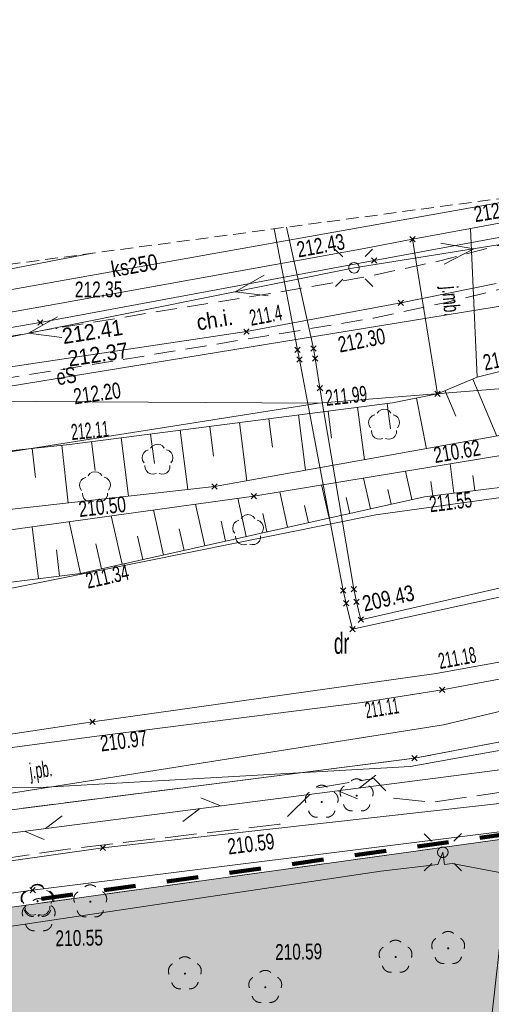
# Model space of a CAD drawing. Header units: millimetres. Extents: x 1477672 to 1731286, y -587673 to -401480.
# Tile 18 of 33: x 1594140 to 1616514, y -448242 to -401480. Entities that reach past the tile are written whole.
import ezdxf
from ezdxf.xclip import XClip

# ---------------------------------------------------------------- set-up
doc = ezdxf.new("R2010")
doc.units = ezdxf.units.MM
doc.header["$MEASUREMENT"] = 0
doc.header["$XCLIPFRAME"] = 0
doc.set_wipeout_variables(frame=1)
for name, pattern in [('1.0_0.5', [1500, 1000, -500]), ('1.5_0.5', [2000, 1500, -500]), ('2', [900, 600, -300]), ('Przerywana długa', [3000, 1500, -1500]), ('Wipeout_Contour', [1000, 0, -1000])]:
    doc.linetypes.add(name, pattern=pattern)
for name, color, linetype, lineweight in [('0_Nr_pióra__80', 3, 'Continuous', 13), ('820-G Rysunki Obrazki_Nr_pióra__146', 7, 'Continuous', 13), ('820-G Rysunki Obrazki_Nr_pióra__179', 6, 'Continuous', 200), ('mapa_robocza (1)_31_000 Inne (niezydentyfikowane)_Nr_pióra__1', 1, 'Continuous', 18), ('mapa_robocza (1)_31_000 Inne (niezydentyfikowane)_Nr_pióra__141', 141, 'Continuous', 18), ('mapa_robocza (1)_31_000 Inne (niezydentyfikowane)_Nr_pióra__212', 212, 'Continuous', 18), ('mapa_robocza (1)_31_000 Inne (niezydentyfikowane)_Nr_pióra__30', 30, 'Continuous', 18), ('mapa_robocza (1)_31_000 Inne (niezydentyfikowane)_Nr_pióra__34', 34, 'Continuous', 18), ('mapa_robocza (1)_31_000 Inne (niezydentyfikowane)_Nr_pióra__5', 5, 'Continuous', 18), ('mapa_robocza (1)_31_000 Inne (niezydentyfikowane)_Nr_pióra__7', 7, 'Continuous', 18), ('mapa_robocza (1)_31_000 Inne (niezydentyfikowane)_Nr_pióra__92', 92, 'Continuous', 18), ('mapa_robocza (1)_31_000 Inne (niezydentyfikowane)_Nr_pióra__96', 96, 'Continuous', 18), ('mapa_robocza (1)_31_chodnik-Atr17_Nr_pióra__7', 7, 'Continuous', 18), ('mapa_robocza (1)_31_chodnik_Nr_pióra__7', 7, 'Continuous', 18), ('mapa_robocza (1)_31_drzewo liściaste_Nr_pióra__94', 94, 'Continuous', 18), ('mapa_robocza (1)_31_latarnia_Nr_pióra__7', 7, 'Continuous', 18), ('mapa_robocza (1)_31_obszar utwardzony_Nr_pióra__7', 7, 'Continuous', 18), ('mapa_robocza (1)_31_punkt wysokościowy sztuczny-Atr2_Nr_pióra__7', 7, 'Continuous', 18), ('mapa_robocza (1)_31_Zakres_Nr_pióra__5', 5, 'Continuous', 18)]:
    doc.layers.add(name, color=color, linetype=linetype, lineweight=lineweight)
doc.layers.add('820-G Rysunki Obrazki', color=7, linetype='Continuous')
doc.layers.add('mapa_robocza (1)_31_punkt wysokościowy sztuczny', color=7, linetype='Continuous')
doc.styles.add('GENERATED_STYLE_3', font='arial.ttf')

# ---------------------------------------------------------------- blocks, each defined once
blk = doc.blocks.new('Rysunek_1_31', base_point=(1578976, -495102))
at = {"layer": 'mapa_robocza (1)_31_drzewo liściaste_Nr_pióra__94', "linetype": 'Continuous', "lineweight": 18}
for points in [[(1608520, -438635, 1), (1608420, -438636, 1)], [(1610178, -438336, 1), (1610078, -438336, 1)], [(1595037, -443343, 1), (1594937, -443344, 1)], [(1597537, -443369, 1), (1597437, -443369, 1)], [(1595091, -444023, 1), (1594991, -444024, 1)], [(1614520, -445581, 1), (1614420, -445581, 1)], [(1612023, -445995, 1), (1611923, -445996, 1)], [(1602027, -446783, 1), (1601927, -446784, 1)], [(1605841, -447431, 1), (1605741, -447431, 1)]]:
    blk.add_hatch(color=256, dxfattribs=at).paths.add_polyline_path(points)
at = {"layer": 'mapa_robocza (1)_31_punkt wysokościowy sztuczny', "linetype": 'Continuous', "lineweight": 0}
for points in [[(1595925, -416128, 1), (1595835, -416128, 1)], [(1596286, -418076, 1), (1596196, -418076, 1)]]:
    blk.add_hatch(color=256, dxfattribs=at).paths.add_polyline_path(points)
at = {"layer": 'mapa_robocza (1)_31_000 Inne (niezydentyfikowane)_Nr_pióra__1', "linetype": 'Continuous', "lineweight": 18, "flags": 128}
for points in [[(1680063, -402944), (1674326, -403104), (1637828, -408815), (1610003, -413266), (1576062, -420093), (1541092, -426995), (1510945, -432940)], [(1560548, -424513), (1576531, -421690), (1619751, -414620), (1640094, -411632), (1651604, -409796)], [(1614279, -413089), (1615681, -412358), (1614121, -412101)], [(1605738, -413614), (1604366, -414400), (1605935, -414595)], [(1595935, -415586), (1594563, -416372), (1596131, -416567)], [(1638078, -500415), (1637447, -500229), (1636454, -499675), (1633486, -493152), (1637724, -480647), (1640202, -463042), (1635735, -455048), (1632903, -451224), (1627820, -445424), (1620073, -442579), (1614657, -441560), (1614287, -441602), (1614214, -441022), (1613977, -441604), (1611269, -441919), (1565188, -448786), (1564872, -447768), (1564559, -448890), (1552429, -450750)]]:
    blk.add_lwpolyline(points, dxfattribs=at)
at = {"layer": 'mapa_robocza (1)_31_000 Inne (niezydentyfikowane)_Nr_pióra__141', "linetype": 'Continuous', "lineweight": 18, "flags": 128}
for points in [[(1612648, -411784), (1612903, -412036)], [(1612649, -412038), (1612902, -411782)], [(1610834, -412794), (1611089, -413047)], [(1610835, -413048), (1611088, -412793)], [(1612095, -414797), (1612351, -415050)], [(1612097, -415051), (1612349, -414796)], [(1594990, -415736), (1595246, -415989)], [(1594992, -415990), (1595244, -415735)], [(1604773, -416170), (1605029, -416422)], [(1604775, -416424), (1605027, -416168)], [(1607198, -417036), (1607454, -417288)], [(1607200, -417290), (1607452, -417034)], [(1607948, -416971), (1608203, -417224)], [(1607949, -417225), (1608202, -416970)], [(1607281, -417485), (1607536, -417738)], [(1607282, -417739), (1607535, -417484)], [(1608031, -417451), (1608286, -417703)], [(1608032, -417705), (1608284, -417449)], [(1608259, -418859), (1608514, -419112)], [(1608260, -419113), (1608513, -418858)], [(1613840, -419127), (1614096, -419380)], [(1613842, -419381), (1614094, -419126)], [(1603256, -423528), (1603511, -423781)], [(1603257, -423782), (1603510, -423527)], [(1605118, -423978), (1605374, -424230)], [(1605120, -424232), (1605372, -423976)], [(1609364, -428463), (1609620, -428716)], [(1609366, -428717), (1609618, -428462)], [(1609864, -428400), (1610119, -428653)], [(1609865, -428654), (1610118, -428399)], [(1609508, -429072), (1609763, -429325)], [(1609509, -429326), (1609762, -429071)], [(1609987, -429000), (1610243, -429252)], [(1609989, -429254), (1610241, -428998)], [(1610202, -429848), (1610458, -430101)], [(1610204, -430102), (1610456, -429847)], [(1609805, -430301), (1610060, -430553)], [(1609806, -430555), (1610059, -430299)], [(1614062, -433176), (1614317, -433429)], [(1614063, -433430), (1614316, -433175)], [(1597460, -434702), (1597716, -434955)], [(1597462, -434956), (1597714, -434701)], [(1612740, -436424), (1612996, -436676)], [(1612742, -436678), (1612994, -436422)], [(1597955, -440679), (1598210, -440932)], [(1597956, -440933), (1598209, -440678)], [(1594626, -442689), (1594882, -442941)], [(1594628, -442943), (1594880, -442687)]]:
    blk.add_lwpolyline(points, dxfattribs=at)
at = {"layer": 'mapa_robocza (1)_31_000 Inne (niezydentyfikowane)_Nr_pióra__212', "linetype": 'Continuous', "lineweight": 18, "flags": 128}
for points in [[(1661707, -424067), (1661427, -424089), (1658689, -424535), (1658410, -422986), (1658358, -422507), (1658256, -422257), (1658070, -421188), (1654863, -421677), (1640225, -423762), (1634191, -424917), (1632743, -425205), (1621748, -427839), (1609933, -430427), (1609635, -429199), (1609492, -428589), (1607408, -417611), (1607326, -417162), (1606205, -411415)], [(1606805, -411335), (1608075, -417097), (1608158, -417577), (1608386, -418986), (1609992, -428527), (1610115, -429126), (1610330, -429975), (1622205, -427266), (1632910, -424714), (1634428, -424395), (1640161, -423212), (1654840, -421217), (1658267, -420697), (1658382, -421547), (1658536, -422316), (1658661, -423125), (1658857, -424144), (1661175, -423730), (1661404, -423659)]]:
    blk.add_lwpolyline(points, dxfattribs=at)
at = {"layer": 'mapa_robocza (1)_31_000 Inne (niezydentyfikowane)_Nr_pióra__30', "linetype": 'Continuous', "lineweight": 18, "flags": 128}
for points in [[(1616748, -414007), (1612223, -414923), (1604901, -416296), (1593291, -418033), (1586357, -419193), (1577018, -421127), (1576390, -421481), (1575710, -421515), (1574860, -421420), (1574538, -421112), (1574576, -420821), (1574475, -420622), (1574613, -420161), (1573407, -415817)], [(1616748, -414007), (1612223, -414923), (1604901, -416296), (1593291, -418033), (1586357, -419193), (1577018, -421127), (1576448, -421050), (1576168, -421102), (1575918, -421104), (1574860, -421420), (1574179, -421214), (1574105, -420494), (1574613, -420161), (1573407, -415817)], [(1616748, -414007), (1612223, -414923), (1604901, -416296), (1593291, -418033), (1586357, -419193), (1577018, -421127), (1576390, -421481), (1575710, -421515), (1575369, -421217), (1575337, -420937), (1575336, -420667), (1574613, -420161), (1573407, -415817)], [(1678674, -415379), (1668348, -417349), (1629882, -435432), (1583026, -441493), (1542636, -450157)], [(1610240, -437972), (1611034, -437366)], [(1609248, -438101), (1610170, -438486)], [(1603660, -438823), (1602738, -438439)], [(1602668, -438952), (1601874, -439559)], [(1595364, -439896), (1596158, -439290)], [(1594372, -440025), (1595294, -440410)]]:
    blk.add_lwpolyline(points, dxfattribs=at)
at = {"layer": 'mapa_robocza (1)_31_000 Inne (niezydentyfikowane)_Nr_pióra__34', "linetype": 'Continuous', "lineweight": 18, "flags": 128}
blk.add_lwpolyline([(1621294, -409390), (1569324, -418652)], dxfattribs=at)
at = {"layer": 'mapa_robocza (1)_31_000 Inne (niezydentyfikowane)_Nr_pióra__5', "linetype": 'Continuous', "lineweight": 18, "flags": 128}
blk.add_lwpolyline([(1653874, -432303), (1653481, -431765), (1641940, -433342), (1634876, -434353), (1629073, -437346), (1598082, -440806), (1555587, -446842)], dxfattribs=at)
at = {"layer": 'mapa_robocza (1)_31_000 Inne (niezydentyfikowane)_Nr_pióra__7', "linetype": 'Continuous', "lineweight": 18, "flags": 128}
for points in [[(1493880, -580078), (1494352, -568998), (1498725, -517682), (1500988, -495618), (1502718, -480158), (1505931, -471959), (1507265, -469241), (1508524, -467204), (1510520, -464873), (1513296, -462476), (1516610, -459667), (1526665, -453599), (1537619, -448996), (1552886, -445017), (1565043, -442757), (1614239, -434972), (1634431, -430135), (1641414, -427125), (1648902, -421621), (1648663, -416593), (1649986, -405539)], [(1641015, -406743), (1638618, -407161), (1637160, -407379), (1624283, -409764), (1615533, -411394), (1612776, -411910), (1610488, -412353), (1595933, -414978), (1579240, -417944), (1564397, -420870), (1550191, -423452), (1538486, -426080)], [(1563828, -417102), (1586809, -419561), (1608310, -419686), (1618056, -418920), (1619255, -418683), (1630333, -416619), (1642407, -415529), (1653634, -413284), (1679596, -406644), (1679650, -406633)], [(1679650, -406633), (1679596, -406644), (1653634, -413284), (1642407, -415529), (1630333, -416619), (1619255, -418683), (1618056, -418920), (1608310, -419686), (1580226, -424129), (1573438, -426288)], [(1541516, -426033), (1550396, -424241), (1565129, -421326), (1579384, -418573), (1595118, -415862), (1610961, -412921), (1624417, -410433), (1636764, -408151)], [(1609114, -412387), (1609470, -412739)], [(1610882, -412377), (1610530, -412733)], [(1573438, -426288), (1557337, -431421), (1527259, -440485), (1499769, -445654), (1501077, -450567), (1517510, -452692), (1517352, -453033), (1564366, -439801), (1583705, -432569), (1593451, -428542), (1611031, -424991), (1643256, -420534), (1661706, -416987), (1669614, -414881), (1678966, -412760)], [(1518111, -428219), (1545986, -422487), (1597599, -412570)], [(1609124, -414155), (1609476, -413799)], [(1610892, -414145), (1610536, -413793)], [(1625829, -415975), (1615843, -418463), (1613968, -419253), (1611820, -419676), (1596502, -421654), (1580071, -423400), (1565935, -427431), (1555121, -431964), (1552794, -432647), (1540053, -435931), (1526639, -440339)], [(1527210, -442356), (1530010, -442239), (1544953, -437653), (1556084, -434238), (1572126, -429436), (1579692, -426982), (1587713, -425415), (1603383, -423655), (1621495, -420410)], [(1573438, -426288), (1580226, -424129), (1608310, -419686), (1586809, -419561), (1563828, -417102)], [(1608158, -417577), (1608386, -418986), (1609992, -428527)], [(1607408, -417611), (1609492, -428589)], [(1615634, -418551), (1616775, -421255)], [(1529030, -445785), (1541018, -441876), (1552967, -438337), (1565876, -434522), (1581408, -429722), (1597027, -427782), (1613346, -424137), (1626597, -422490)], [(1621481, -421440), (1605246, -424104), (1588439, -426431), (1579747, -427882), (1571173, -430531), (1556259, -435227), (1545678, -438549), (1529937, -443490), (1526864, -444748)], [(1612966, -419450), (1613439, -421854)], [(1614331, -419100), (1614839, -420305)], [(1610173, -419888), (1610495, -422381)], [(1611576, -419707), (1611733, -420919)], [(1607367, -420251), (1607707, -422880)], [(1608770, -420070), (1608935, -421351)], [(1603158, -420795), (1603341, -422212)], [(1604561, -420614), (1604919, -423380)], [(1605964, -420433), (1606139, -421781)], [(1600352, -421157), (1600533, -422556)], [(1601755, -420976), (1602119, -423797)], [(1596142, -421693), (1596434, -424436)], [(1597546, -421519), (1597724, -422895)], [(1598949, -421338), (1599308, -424112)], [(1594736, -421842), (1594882, -423218)], [(1614733, -423965), (1614561, -422575)], [(1612746, -424272), (1612445, -422922)], [(1615733, -423840), (1615643, -423127)], [(1608817, -425148), (1608466, -423575)], [(1610782, -424710), (1610456, -423249)], [(1613735, -424089), (1613651, -423413)], [(1606853, -425588), (1606477, -423902)], [(1611764, -424490), (1611607, -423788)], [(1602924, -426464), (1602482, -424487)], [(1604888, -426026), (1604483, -424209)], [(1607835, -425368), (1607654, -424553)], [(1609800, -424930), (1609630, -424171)], [(1598996, -427342), (1598481, -425041)], [(1600960, -426904), (1600482, -424764)], [(1605871, -425806), (1605676, -424935)], [(1677590, -425074), (1674715, -425522), (1664576, -427371), (1644008, -431310), (1612670, -436951), (1595106, -437953), (1578245, -437820), (1564366, -439801), (1517352, -453033), (1517510, -452692), (1501077, -450567), (1501758, -459403), (1491526, -579970)], [(1597031, -427781), (1596481, -425318)], [(1603906, -426246), (1603695, -425297)], [(1595033, -428029), (1594726, -425561)], [(1601942, -426684), (1601712, -425654)], [(1598013, -427562), (1597747, -426370)], [(1599977, -427122), (1599730, -426013)], [(1596032, -427905), (1595878, -426664)], [(1631883, -427000), (1626422, -430262), (1613895, -432534), (1597588, -434828), (1583430, -436970), (1571102, -439012)], [(1495172, -580137), (1504633, -477447), (1505593, -467041), (1506423, -463676), (1507620, -461459), (1509867, -459056), (1514061, -456442), (1517453, -455032), (1517773, -454900), (1537953, -451374), (1542759, -450706), (1617490, -440333), (1645898, -436389), (1646186, -434407), (1658841, -431744), (1664454, -430562), (1674773, -428582), (1677243, -428183)], [(1645978, -436419), (1637323, -437369), (1617658, -439962), (1594754, -442815), (1588179, -443753), (1552000, -449162), (1551847, -452133)]]:
    blk.add_lwpolyline(points, dxfattribs=at)
for points in [[(1615533, -411394), (1612776, -411910), (1613968, -419253), (1615843, -418463)], [(1610002, -413016), (1610067, -413025), (1610127, -413049), (1610179, -413088), (1610220, -413140), (1610244, -413200), (1610253, -413265), (1610245, -413330), (1610221, -413390), (1610181, -413442), (1610130, -413483), (1610070, -413507), (1610005, -413516), (1609940, -413508), (1609880, -413484), (1609827, -413444), (1609787, -413393), (1609763, -413333), (1609753, -413268), (1609762, -413203), (1609786, -413143), (1609825, -413090), (1609877, -413050), (1609937, -413026)], [(1661706, -416987), (1643256, -420534), (1611031, -424991), (1593451, -428542), (1583705, -432569), (1564366, -439801), (1578245, -437820), (1595106, -437953), (1612670, -436951), (1644008, -431310), (1664576, -427371)], [(1543637, -448832), (1543338, -448822), (1542449, -445638), (1554382, -442638), (1556449, -442137), (1568367, -439928), (1583353, -437431), (1597792, -435507), (1610383, -433914), (1614189, -433302), (1628484, -430630), (1628957, -432897), (1629070, -433466), (1612868, -436550), (1586947, -439870), (1583909, -440318), (1562501, -444102), (1548904, -447412)], [(1617490, -440333), (1542759, -450706), (1523711, -551458), (1539066, -552159), (1579590, -554515), (1593841, -554622), (1604604, -555160)]]:
    blk.add_lwpolyline(points, close=True, dxfattribs=at)
at = {"layer": 'mapa_robocza (1)_31_000 Inne (niezydentyfikowane)_Nr_pióra__92', "linetype": 'Continuous', "lineweight": 18, "flags": 128}
for points in [[(1488137, -453024), (1500739, -450949), (1501077, -450567), (1517510, -452692), (1517352, -453033), (1564366, -439801), (1583705, -432569), (1593451, -428542), (1611031, -424991), (1643256, -420534), (1642407, -415529)], [(1642407, -415529), (1630333, -416619), (1619255, -418683), (1618056, -418920), (1608310, -419686), (1580226, -424129), (1573438, -426288), (1557337, -431421), (1527259, -440485), (1499769, -445654), (1488604, -447388)]]:
    blk.add_lwpolyline(points, dxfattribs=at)
at = {"layer": 'mapa_robocza (1)_31_000 Inne (niezydentyfikowane)_Nr_pióra__96', "linetype": 'Continuous', "lineweight": 18, "flags": 128}
for points in [[(1563828, -417102), (1586809, -419561), (1608310, -419686), (1618056, -418920), (1619255, -418683), (1630333, -416619), (1642407, -415529), (1653634, -413284), (1679596, -406644), (1679650, -406633)], [(1608310, -419686), (1586809, -419561), (1563828, -417102)], [(1549604, -419012), (1560767, -424501), (1573438, -426288), (1580226, -424129), (1608310, -419686)], [(1610791, -420866), (1610722, -420756), (1610695, -420629), (1610712, -420500), (1610773, -420385), (1610868, -420297), (1610988, -420249)], [(1611099, -420167), (1611182, -420067), (1611294, -420002), (1611422, -419978), (1611550, -420000), (1611664, -420064), (1611747, -420163)], [(1611860, -420244), (1611980, -420291), (1612076, -420377), (1612138, -420492), (1612157, -420621), (1612132, -420748), (1612063, -420858)], [(1611361, -421375), (1611235, -421407), (1611106, -421394), (1610989, -421338), (1610898, -421244), (1610845, -421127), (1610835, -420997)], [(1612021, -420990), (1612013, -421120), (1611960, -421238), (1611871, -421333), (1611754, -421390), (1611625, -421405), (1611499, -421374)], [(1600349, -421829), (1600431, -421729), (1600544, -421664), (1600672, -421640), (1600800, -421663), (1600913, -421726), (1600997, -421825)], [(1600041, -422528), (1599971, -422418), (1599944, -422292), (1599962, -422162), (1600022, -422047), (1600117, -421960), (1600237, -421911)], [(1601109, -421906), (1601229, -421953), (1601326, -422040), (1601388, -422154), (1601406, -422283), (1601381, -422410), (1601313, -422521)], [(1600611, -423037), (1600485, -423069), (1600356, -423056), (1600238, -423000), (1600148, -422906), (1600094, -422789), (1600084, -422659)], [(1601270, -422652), (1601262, -422782), (1601210, -422900), (1601120, -422995), (1601004, -423052), (1600875, -423067), (1600749, -423036)], [(1597386, -423136), (1597469, -423036), (1597581, -422971), (1597709, -422948), (1597837, -422970), (1597951, -423033), (1598034, -423133)], [(1597078, -423835), (1597009, -423726), (1596982, -423599), (1596999, -423470), (1597059, -423354), (1597155, -423267), (1597275, -423218)], [(1598147, -423213), (1598267, -423260), (1598363, -423347), (1598425, -423461), (1598444, -423590), (1598419, -423717), (1598350, -423828)], [(1597648, -424344), (1597522, -424377), (1597393, -424363), (1597276, -424307), (1597185, -424214), (1597132, -424096), (1597122, -423966)], [(1598308, -423959), (1598300, -424089), (1598247, -424207), (1598158, -424302), (1598041, -424360), (1597912, -424374), (1597786, -424343)], [(1604648, -425174), (1604731, -425074), (1604843, -425009), (1604971, -424986), (1605099, -425008), (1605213, -425071), (1605296, -425171)], [(1677590, -425074), (1674715, -425522), (1664576, -427371), (1644008, -431310), (1612670, -436951), (1595106, -437953), (1578245, -437820), (1564366, -439801), (1517352, -453033), (1517510, -452692), (1501077, -450567), (1501758, -459403), (1491526, -579970)], [(1604340, -425873), (1604271, -425764), (1604244, -425637), (1604261, -425508), (1604321, -425392), (1604417, -425305), (1604537, -425256)], [(1605409, -425251), (1605529, -425298), (1605625, -425385), (1605687, -425499), (1605706, -425628), (1605681, -425755), (1605612, -425866)], [(1604910, -426382), (1604784, -426415), (1604655, -426401), (1604538, -426345), (1604447, -426252), (1604394, -426134), (1604384, -426004)], [(1605570, -425997), (1605562, -426127), (1605509, -426245), (1605420, -426340), (1605303, -426398), (1605174, -426412), (1605048, -426381)], [(1495172, -580137), (1504633, -477447), (1505593, -467041), (1506423, -463676), (1507620, -461459), (1509867, -459056), (1514061, -456442), (1517453, -455032), (1517773, -454900), (1537953, -451374), (1542759, -450706), (1617490, -440333), (1645898, -436389), (1646186, -434407), (1658841, -431744), (1664454, -430562), (1674773, -428582), (1677243, -428183)], [(1594650, -442763), (1594732, -442662), (1594845, -442597), (1594973, -442574), (1595101, -442596), (1595214, -442659), (1595298, -442759)], [(1594342, -443461), (1594272, -443352), (1594245, -443225), (1594263, -443096), (1594323, -442980), (1594418, -442893), (1594538, -442844)], [(1595410, -442839), (1595530, -442886), (1595627, -442973), (1595689, -443088), (1595707, -443216), (1595682, -443344), (1595614, -443454)], [(1594912, -443970), (1594786, -444003), (1594657, -443990), (1594539, -443933), (1594449, -443840), (1594395, -443722), (1594385, -443592)], [(1595571, -443585), (1595563, -443715), (1595511, -443834), (1595421, -443928), (1595305, -443986), (1595176, -444001), (1595050, -443969)]]:
    blk.add_lwpolyline(points, dxfattribs=at)
for points in [[(1642407, -415529), (1630333, -416619), (1619255, -418683), (1618056, -418920), (1608310, -419686), (1580226, -424129), (1573438, -426288), (1557337, -431421), (1527259, -440485), (1499769, -445654), (1501077, -450567), (1517510, -452692), (1517352, -453033), (1564366, -439801), (1583705, -432569), (1593451, -428542), (1611031, -424991), (1643256, -420534)], [(1664576, -427371), (1661706, -416987), (1654574, -418359), (1643256, -420534), (1611031, -424991), (1593451, -428542), (1583705, -432569), (1564366, -439801), (1578245, -437820), (1595106, -437953), (1612670, -436951), (1644008, -431310)], [(1617490, -440333), (1542759, -450706), (1523711, -551458), (1539066, -552159), (1579590, -554515), (1593841, -554622), (1604604, -555160)]]:
    blk.add_lwpolyline(points, close=True, dxfattribs=at)
at = {"layer": 'mapa_robocza (1)_31_chodnik_Nr_pióra__7', "linetype": '1.0_0.5', "lineweight": 18, "flags": 128}
blk.add_lwpolyline([(1502483, -438061), (1502645, -439798), (1503380, -438983), (1511016, -438199), (1519861, -437258), (1521460, -437109), (1522718, -436862), (1530639, -435216), (1543154, -432523), (1544821, -432134), (1545879, -431777), (1546956, -431261), (1548362, -430443), (1552016, -427672), (1553469, -426543), (1554625, -425787), (1555382, -425312), (1555990, -424989), (1557428, -424641), (1558367, -424425), (1564810, -423208), (1570004, -422188), (1571253, -422021), (1572853, -421951), (1574223, -421923), (1575263, -421867), (1576602, -421810), (1577981, -421552), (1579787, -420981), (1581854, -420449), (1583473, -420130), (1585001, -419841), (1596241, -418076), (1607470, -416231), (1610927, -415651), (1614373, -414911), (1617279, -414194), (1619196, -413643), (1620334, -413397), (1621633, -413229), (1624452, -413013), (1627689, -412534), (1629468, -412244), (1631726, -411961), (1633315, -411841), (1635335, -411770), (1637084, -411590), (1639382, -411266), (1639000, -409158), (1636813, -409631), (1635354, -409780), (1633244, -409842), (1631535, -409992), (1629136, -410256), (1627368, -410546), (1624240, -411004), (1621552, -411259), (1619913, -411449), (1618755, -411736), (1616688, -412248), (1614141, -412922), (1610456, -413714), (1607059, -414313), (1595880, -416128), (1584801, -418112), (1583164, -418562), (1581496, -418991), (1579499, -419503), (1577622, -420074), (1576453, -420290), (1575184, -420368), (1574114, -420394), (1572774, -420412), (1571155, -420511), (1569745, -420669), (1564391, -421720), (1558118, -422927), (1556980, -423183), (1555612, -423561), (1554645, -424037), (1553877, -424431), (1552562, -425349), (1551079, -426447), (1547365, -429259), (1546189, -429996), (1545242, -430431), (1544473, -430656), (1543005, -431004), (1530530, -433706), (1522420, -435413), (1521301, -435600), (1519922, -435758), (1510887, -436730), (1503367, -437504)], dxfattribs=at)
at = {"layer": 'mapa_robocza (1)_31_drzewo liściaste_Nr_pióra__94', "linetype": 'Continuous', "lineweight": 18}
for centre, start, end in [((1610126, -437936), 49.6034, 131.0594), ((1608468, -438236), 49.6034, 131.0594), ((1609748, -438214), 121.6394, 202.8794), ((1610508, -438210), 337.7834, 59.0234), ((1608089, -438514), 121.6394, 202.8794), ((1608849, -438509), 337.7834, 59.0234), ((1608237, -438961), 193.5524, 275.2024), ((1608707, -438958), 265.4604, 347.1104), ((1609895, -438661), 193.5524, 275.2024), ((1610365, -438659), 265.4604, 347.1104), ((1594985, -442944), 49.6034, 131.0594), ((1597485, -442969), 49.6034, 131.0594), ((1594606, -443222), 121.6394, 202.8794), ((1595039, -443623), 49.6034, 131.0594), ((1595366, -443217), 337.7834, 59.0234), ((1597107, -443247), 121.6394, 202.8794), ((1597867, -443243), 337.7834, 59.0234), ((1594660, -443902), 121.6394, 202.8794), ((1594754, -443669), 193.5524, 275.2024), ((1595224, -443666), 265.4604, 347.1104), ((1595420, -443897), 337.7834, 59.0234), ((1597254, -443695), 193.5524, 275.2024), ((1597724, -443692), 265.4604, 347.1104), ((1594808, -444349), 193.5524, 275.2024), ((1595278, -444346), 265.4604, 347.1104), ((1614090, -445459), 121.6394, 202.8794), ((1614468, -445181), 49.6034, 131.0594), ((1614850, -445455), 337.7834, 59.0234), ((1611592, -445874), 121.6394, 202.8794), ((1611970, -445595), 49.6034, 131.0594), ((1612352, -445869), 337.7834, 59.0234), ((1601975, -446383), 49.6034, 131.0594), ((1614237, -445906), 193.5524, 275.2024), ((1614707, -445904), 265.4604, 347.1104), ((1601596, -446661), 121.6394, 202.8794), ((1602356, -446657), 337.7834, 59.0234), ((1611740, -446321), 193.5524, 275.2024), ((1612210, -446318), 265.4604, 347.1104), ((1605410, -447309), 121.6394, 202.8794), ((1605789, -447031), 49.6034, 131.0594), ((1606170, -447305), 337.7834, 59.0234), ((1601744, -447109), 193.5524, 275.2024), ((1602214, -447106), 265.4604, 347.1104), ((1605558, -447757), 193.5524, 275.2024), ((1606028, -447754), 265.4604, 347.1104)]:
    blk.add_arc(centre, 400, start, end, dxfattribs=at)
at = {"layer": 'mapa_robocza (1)_31_latarnia_Nr_pióra__7', "linetype": 'Continuous', "lineweight": 18}
for p, q in [((1613681, -440494), (1613326, -440143)), ((1614742, -440488), (1615093, -440133)), ((1613687, -441555), (1613336, -441910)), ((1614748, -441549), (1615103, -441900))]:
    blk.add_line(p, q, dxfattribs=at)
blk.add_circle((1614214, -441022), 250, dxfattribs=at)
at = {"layer": 'mapa_robocza (1)_31_obszar utwardzony_Nr_pióra__7', "linetype": '1.5_0.5', "lineweight": 18, "flags": 128}
blk.add_lwpolyline([(1627178, -436457), (1622393, -437365), (1613690, -438655), (1611859, -438446), (1610944, -437521), (1608216, -437967), (1606486, -439687), (1596403, -440875), (1581765, -443020), (1567819, -445471), (1558060, -447337), (1552737, -448688), (1549368, -447048), (1557236, -444962), (1564918, -443518), (1583909, -440318), (1586947, -439870), (1612868, -436550), (1629070, -433466), (1628957, -432897), (1629556, -432703), (1634943, -433862)], close=True, dxfattribs=at)
at = {"layer": 'mapa_robocza (1)_31_Zakres_Nr_pióra__5', "linetype": '2', "lineweight": 18, "flags": 128}
blk.add_lwpolyline([(1477672, -579334), (1488655, -446769), (1528162, -421890), (1680226, -401480)], dxfattribs=at)
at = {"layer": 'mapa_robocza (1)_31_000 Inne (niezydentyfikowane)_Nr_pióra__1', "linetype": 'Continuous', "lineweight": 18, "insert": (1595947, -418854), "char_height": 750, "attachment_point": 7, "rotation": 9.2044, "style": 'GENERATED_STYLE_3'}
blk.add_mtext('\\A1;{\\W0.735;eS}', dxfattribs=at)
at = {"layer": 'mapa_robocza (1)_31_000 Inne (niezydentyfikowane)_Nr_pióra__212', "linetype": 'Continuous', "lineweight": 18, "insert": (1610500, -429605), "char_height": 750, "attachment_point": 7, "rotation": 12.8564, "style": 'GENERATED_STYLE_3'}
blk.add_mtext('\\A1;{\\W0.775;209.43}', dxfattribs=at)
at = {"layer": 'mapa_robocza (1)_31_000 Inne (niezydentyfikowane)_Nr_pióra__30', "linetype": 'Continuous', "lineweight": 18, "insert": (1605122, -416020), "char_height": 750, "attachment_point": 7, "rotation": 10.6154, "style": 'GENERATED_STYLE_3'}
blk.add_mtext('\\A1;{\\W0.588;211.4}', dxfattribs=at)
at = {"layer": 'mapa_robocza (1)_31_000 Inne (niezydentyfikowane)_Nr_pióra__34', "linetype": 'Continuous', "lineweight": 18, "insert": (1598487, -413355), "char_height": 750, "attachment_point": 4, "rotation": 10.1054, "style": 'GENERATED_STYLE_3'}
blk.add_mtext('\\A1;{\\W0.794;ks250}', dxfattribs=at)
at = {"layer": 'mapa_robocza (1)_31_000 Inne (niezydentyfikowane)_Nr_pióra__7', "linetype": 'Continuous', "lineweight": 18, "char_height": 750, "attachment_point": 7, "style": 'GENERATED_STYLE_3'}
for s, insert, rotation in [('\\A1;{\\W0.712;212.45}', (1615760, -411110), 9.4024), ('\\A1;{\\W0.712;212.43}', (1607368, -412788), 10.3644), ('\\A1;{\\W0.705;212.35}', (1596757, -414682), 0.3314), ('\\A1;{\\W0.629;j.mb.}', (1613944, -414182), 274.9574), ('\\A1;{\\W0.703;212.30}', (1609333, -417305), 11.3154), ('\\A1;{\\W0.703;212.02}', (1616217, -418154), 11.9004), ('\\A1;{\\W0.703;212.20}', (1596750, -419762), 8.0684), ('\\A1;{\\W0.617;211.99}', (1608693, -419835), 6.4434), ('\\A1;{\\W0.56;212.11}', (1596615, -421445), 5.5484), ('\\A1;{\\W0.695;210.62}', (1613854, -422551), 9.8504), ('\\A1;{\\W0.702;210.50}', (1596982, -425112), 6.4854), ('\\A1;{\\W0.632;211.55}', (1613623, -424886), 7.0314), ('\\A1;{\\W0.64;211.34}', (1597380, -428515), 12.6074), ('\\A1;{\\W0.56;211.18}', (1614085, -432331), 10.5004), ('\\A1;{\\W0.5;211.11}', (1610591, -434662), 9.0284), ('\\A1;{\\W0.697;210.97}', (1598015, -436246), 7.2734), ('\\A1;{\\W0.538;j.pb.}', (1594689, -437772), 7.7964), ('\\A1;{\\W0.695;210.59}', (1604054, -441141), 7.0674), ('\\A1;{\\W0.703;210.55}', (1595844, -445496), 1.0634), ('\\A1;{\\W0.695;210.59}', (1606267, -446146), 0.9294)]:
    blk.add_mtext(s, dxfattribs=dict(at, insert=insert, rotation=rotation))
at = {"layer": 'mapa_robocza (1)_31_000 Inne (niezydentyfikowane)_Nr_pióra__96', "linetype": 'Continuous', "lineweight": 18, "insert": (1609048, -431104), "char_height": 1000, "attachment_point": 4, "rotation": 0.3314, "style": 'GENERATED_STYLE_3'}
blk.add_mtext('\\A1;{\\W0.589;dr}', dxfattribs=at)
at = {"layer": 'mapa_robocza (1)_31_chodnik-Atr17_Nr_pióra__7', "linetype": 'Continuous', "lineweight": 18, "insert": (1602599, -416252), "char_height": 750, "attachment_point": 7, "rotation": 9.3304, "style": 'GENERATED_STYLE_3'}
blk.add_mtext('\\A1;{\\W0.9;ch.i.}', dxfattribs=at)
at = {"layer": 'mapa_robocza (1)_31_punkt wysokościowy sztuczny-Atr2_Nr_pióra__7', "linetype": 'Continuous', "lineweight": 18, "char_height": 750, "attachment_point": 7, "style": 'GENERATED_STYLE_3'}
for s, insert, rotation in [('\\A1;{\\W0.9;212.41}', (1596221, -416888), 8.9004), ('\\A1;{\\W0.9;212.37}', (1596480, -417970), 8.4224)]:
    blk.add_mtext(s, dxfattribs=dict(at, insert=insert, rotation=rotation))

msp = doc.modelspace()

# ---------------------------------------------------------------- wipeouts: each hides what was drawn before it
at = {"color": 254, "linetype": 'Wipeout_Contour', "lineweight": 0, "ltscale": 52074561.74913855}
msp.add_wipeout([(1551829, -452503), (1562336, -453543), (1581017, -455395), (1618889, -459236), (1631346, -460401), (1631431, -459533), (1635393, -459880), (1635294, -460889), (1637861, -461206), (1638252, -461384), (1638645, -456741), (1639536, -456796), (1639026, -462019), (1639228, -462468), (1639441, -462887), (1639434, -463427), (1639340, -464397), (1639122, -466599), (1637673, -481945), (1636616, -482793), (1636302, -483875), (1636289, -485005), (1635364, -491111), (1639838, -491602), (1645898, -436389), (1617490, -440333), (1549248, -449805), (1549165, -451739), (1543175, -451853), (1549169, -451739), (1549186, -451919)], dxfattribs=at)

# ---------------------------------------------------------------- next in the draw order: hatches: boundary and pattern name
at = {"layer": '0_Nr_pióra__80', "linetype": 'Continuous', "lineweight": 13}
h = msp.add_hatch(dxfattribs=at)
h.set_pattern_fill('TRÓJKĄCIKI', color=3, style=0, pattern_type=2)
h.set_pattern_definition([(0, (3170370.56, -885449.34), (0, 519.61524), [150, -150]), (0, (3170520.56, -885189.53), (0, 519.61524), [150, -150]), (60, (3170370.56, -885449.34), (-450, 259.80762), [150, -150]), (60, (3170670.56, -885449.34), (-450, 259.80762), [150, -150]), (120, (3170520.56, -885449.34), (450, 259.80762), [150, -150]), (120, (3170820.56, -885449.34), (450, 259.80762), [150, -150])])
h.paths.add_polyline_path([(1551829, -452503), (1562336, -453543), (1581017, -455395), (1618889, -459236), (1631346, -460401), (1631431, -459533), (1635393, -459880), (1635294, -460889), (1637861, -461206), (1638252, -461384), (1638645, -456741), (1639536, -456796), (1639026, -462019), (1639228, -462468), (1639441, -462887), (1639434, -463427), (1639340, -464397), (1639122, -466599), (1637673, -481945), (1636616, -482793), (1636302, -483875), (1636289, -485005), (1635364, -491111), (1639838, -491602), (1645898, -436389), (1617490, -440333), (1549248, -449805), (1549165, -451739), (1543175, -451853), (1549169, -451739), (1549186, -451919)])

# ---------------------------------------------------------------- next in the draw order: linework, layer by layer
at = {"layer": '820-G Rysunki Obrazki_Nr_pióra__146', "color": 7, "linetype": 'Przerywana długa', "lineweight": 13}
msp.add_lwpolyline([(1505688, -550702), (1514539, -551031), (1517569, -551173), (1523711, -551458), (1539066, -552159), (1579590, -554515), (1593841, -554622), (1604604, -555160), (1632561, -556328), (1639286, -496608), (1639770, -492215), (1645898, -436389), (1617490, -440333), (1542759, -450706), (1537953, -451374), (1533319, -454251), (1517246, -464204), (1515256, -488406), (1505714, -550342)], close=True, dxfattribs=at)
at = {"layer": '820-G Rysunki Obrazki_Nr_pióra__179', "color": 6, "linetype": 'Przerywana długa', "lineweight": 200}
msp.add_lwpolyline([(1505474, -550894), (1514530, -551231), (1517560, -551373), (1523702, -551658), (1539055, -552359), (1579583, -554715), (1593835, -554822), (1604595, -555360), (1632739, -556536), (1639485, -496630), (1639969, -492237), (1646125, -436156), (1617463, -440135), (1542731, -450508), (1537883, -451181), (1533214, -454081), (1517055, -464087), (1515058, -488382), (1505516, -550319)], close=True, dxfattribs=at)

# ---------------------------------------------------------------- next in the draw order: block references
at = {"layer": '820-G Rysunki Obrazki', "color": 7, "linetype": 'Continuous', "lineweight": 13}
ref = msp.add_blockref('Rysunek_1_31', (1578976, -495102), dxfattribs=at)
XClip(ref).set_block_clipping_path([(1477726.0314692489, -588724.3337801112), (1681302.6256645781, -587546.7532186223), (1680226.3292941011, -401479.8660885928), (1476649.735098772, -402657.4466500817)])

doc.saveas('drawing.dxf')
